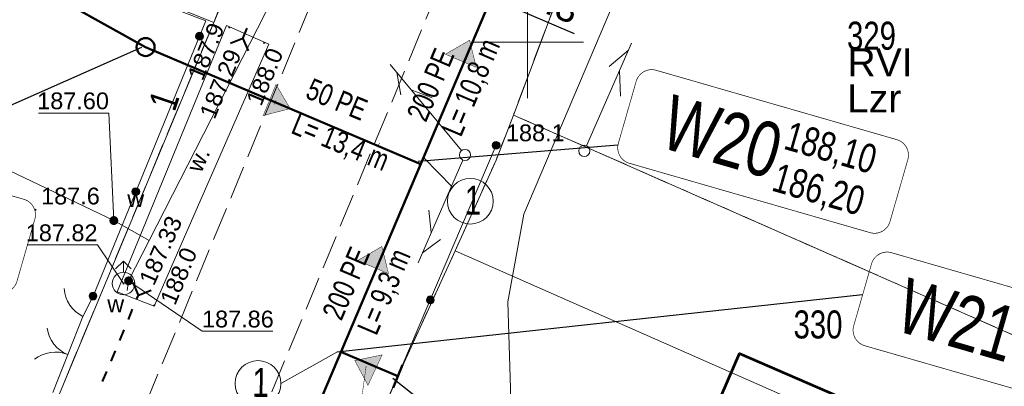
# Model space of a CAD drawing. Header units: metres. Extents: x 7482748 to 7484637, y 5684406 to 5687014.
# Tile 41 of 180: x 7483177 to 7483221, y 5685435 to 5685451. Entities that reach past the tile are written whole.
import ezdxf
from ezdxf.enums import TextEntityAlignment as Align
from ezdxf.lldxf.tags import DXFTag

# ---------------------------------------------------------------- set-up
doc = ezdxf.new("R2010")
doc.units = ezdxf.units.M
doc.header["$MEASUREMENT"] = 0
for name, pattern in [('1', [1.5, 1, -0.5]), ('KTJZ01_500', [2, 1.5, -0.5]), ('l217_500', [2, 1.5, -0.5]), ('l218_500', [1, 0.5, -0.5])]:
    doc.linetypes.add(name, pattern=pattern)
for name, color, linetype, lineweight in [('.domiar', 250, 'Continuous', 9), ('.ks tłoczny', 104, 'Continuous', 50), ('_Dzialki', 7, 'Continuous', 0), ('_Dzialki_opis', 7, 'Continuous', 0), ('_Kontury', 7, 'Continuous', 0), ('_Kontury_opis', 7, 'Continuous', 0), ('_Podzial_sekcyjny_krzyze', 7, '1', 13), ('_Uzytki', 7, 'Continuous', 0), ('_Uzytki_opis', 7, 'Continuous', 0), ('BUIB05_01', 7, 'Continuous', 40), ('EGB_Adres', 7, 'Continuous', 0), ('EGB_Budynek', 7, 'Continuous', 0), ('GES__SUSM04_01P', 7, 'Continuous', 13), ('GES__SUUS02_P', 7, 'Continuous', 13), ('GES__SUUS25_WP', 7, 'Continuous', 13), ('KTOK02', 7, 'KTOK02_500', 13), ('KTOK04', 7, 'KTOK04L_500', 13), ('KTOK05_01', 7, 'Continuous', 13), ('RTPW01_P', 7, 'Continuous', 0), ('RTPW02_P', 7, 'Continuous', 0), ('SUPT_L_0', 30, 'Continuous', 13)]:
    doc.layers.add(name, color=color, linetype=linetype, lineweight=lineweight)
for name, color, linetype, lineweight, true_color in [('.przyłącza', 32, 'Continuous', 50, 0xbd5e00), ('GES__SUPS01_08L', 5, 'Continuous', 13, 0x0000ff), ('GES__SUPS01_08P', 5, 'Continuous', 13, 0x0000ff), ('GES__SUPT_pL', 7, 'Continuous', 13, 0xff9100), ('GES__SUPW_01_pL', 5, 'Continuous', 13, 0x0000ff)]:
    doc.layers.add(name, color=color, linetype=linetype, lineweight=lineweight, true_color=true_color)
doc.layers.add('GES__SUPS01_08G', color=5, linetype='Continuous', lineweight=13, true_color=0x0000ff, transparency=0.25)
for name, color, linetype, lineweight, transparency in [('GES__SUUS_ET_08T', 7, 'Continuous', 13, 0.25), ('KTJZ01_O', 7, 'KTJZ01_500', 13, 0.5), ('PTRW02_O', 7, 'Continuous', 13, 0.5), ('PTRW02_T', 7, 'Continuous', 13, 0.25), ('RTPW01_G', 7, 'Continuous', 13, 0.25), ('RTPW02_G', 7, 'Continuous', 13, 0.25)]:
    doc.layers.add(name, color=color, linetype=linetype, lineweight=lineweight, transparency=transparency)
doc.layers.add('IS_kanalizacja_sanitarna', color=7, linetype='SOLID', true_color=0x000000)
doc.layers.add('IS_Opisy_działek_Net', color=7, linetype='SOLID', true_color=0x000000)
doc.layers.add('IS_Węzeł_sieci_kanalizacyjnej_-_opisy', color=7, linetype='Continuous')
doc.styles.get("Standard").update_dxf_attribs({"font": 'simplex.shx', "width": 0.75})
doc.styles.add('STYL_ARIAL', font='simplex.shx', dxfattribs={"width": 0.75, "oblique": 0.1})
doc.styles.add('Style-Arial', font='arial.ttf')
doc.linetypes.add('KTOK02_500', pattern='A,0.5,[117,IS_LineDef.shx,S=0.01,R=0,X=0,Y=0],0.5', length=1)
doc.linetypes.add('KTOK04L_500', pattern='A,0,[119,IS_LineDef.shx,S=0.01,R=0,X=0,Y=0],1', length=1)
tags = doc.linetypes.add('SOLID', pattern=[10, 10, 0]).pattern_tags.tags
tags[6:7] = [DXFTag(74, 4), DXFTag(75, 0), DXFTag(340, '0'), DXFTag(46, 0.0), DXFTag(50, 0.0), DXFTag(44, 0.0), DXFTag(45, 0.0)]
tags[4:5] = [DXFTag(74, 4), DXFTag(75, 0), DXFTag(340, '0'), DXFTag(46, 0.0), DXFTag(50, 0.0), DXFTag(44, 0.0), DXFTag(45, 0.0)]
doc.dimstyles.get("Standard").update_dxf_attribs({"dimtxt": 0.18, "dimasz": 0.18, "dimexe": 0.18, "dimexo": 0.0625, "dimgap": 0.09, "dimtad": 0, "dimtih": 1, "dimtoh": 1, "dimdec": 4, "dimzin": 0, "dimdsep": 46, "dimtxsty": 'Standard', "dimcen": 0.09, "dimadec": 0, "dimazin": 0, "dimtfac": 1, "dimtdec": 4, "dimtofl": 0, "dimtmove": 0, "dimatfit": 3, "dimfxl": 0, "dimtolj": 1, "dimtzin": 0, "dimarcsym": 0})

# ---------------------------------------------------------------- blocks, each defined once
blk = doc.blocks.new('SUPS01')
at = {"layer": 'GES__SUPS01_08P', "linetype": 'Continuous', "lineweight": 13}
h = blk.add_hatch(color=256, dxfattribs=at)
edge = h.paths.add_edge_path()
edge.add_arc((0, 0), 0.045, 0, 360)
blk = doc.blocks.new('SUSM04_01')
at = {"layer": 'GES__SUSM04_01P', "linetype": 'Continuous', "lineweight": 13}
blk.add_circle((0, 0), 0.25, dxfattribs=at)
blk = doc.blocks.new('SUUS02')
at = {"layer": 'GES__SUUS02_P', "linetype": 'Continuous', "lineweight": 13}
for p, q in [((0, 1), (-0.35, 0.65)), ((0, 0.5), (0, 1)), ((0, 1), (0.35, 0.65))]:
    blk.add_line(p, q, dxfattribs=at)
blk.add_circle((0, 0), 0.5, dxfattribs=at)
blk = doc.blocks.new('SUUS25_26')
at = {"layer": 'GES__SUUS25_WP', "linetype": 'Continuous', "lineweight": 13}
h = blk.add_hatch(color=256, dxfattribs=at)
edge = h.paths.add_edge_path()
edge.add_arc((0, 0), 0.2, 0, 360)
blk = doc.blocks.new('SUUS25_127')
at = {"layer": 'GES__SUUS25_WP', "linetype": 'Continuous', "lineweight": 13}
h = blk.add_hatch(color=256, dxfattribs=at)
edge = h.paths.add_edge_path()
edge.add_arc((0, 0), 0.2, 0, 360)
blk = doc.blocks.new('RTPW01')
at = {"layer": 'RTPW01_P', "linetype": 'Continuous', "lineweight": 0}
h = blk.add_hatch(color=256, dxfattribs=at)
edge = h.paths.add_edge_path()
edge.add_arc((0, 0), 0.045, 0, 360)
blk = doc.blocks.new('RTPW01_3')
at = {"layer": 'RTPW02_P', "linetype": 'Continuous', "lineweight": 0}
h = blk.add_hatch(color=256, dxfattribs=at)
edge = h.paths.add_edge_path()
edge.add_arc((0, 0), 0.045, 0, 360)
blk = doc.blocks.new('RTPW01_2')
at = {"layer": 'RTPW01_P', "linetype": 'Continuous', "lineweight": 0}
h = blk.add_hatch(color=256, dxfattribs=at)
edge = h.paths.add_edge_path()
edge.add_arc((0, 0), 0.045, 0, 360)
blk = doc.blocks.new('SUSM04_01_3')
at = {"layer": 'GES__SUSM04_01P', "linetype": 'Continuous', "lineweight": 13}
blk.add_circle((0, 0), 0.25, dxfattribs=at)
blk = doc.blocks.new('SUPT01_27')
at = {"layer": 'SUPT_L_0', "color": 30, "linetype": 'Continuous', "lineweight": 13}
blk.add_line((0.25, 0), (5.25, 0), dxfattribs=at)
at = {"layer": 'SUPT_L_0', "color": 30, "linetype": 'Continuous', "lineweight": 13, "flags": 128}
for points in [[(3.9, 0.5), (4.77, 0)], [(3.77, 0), (2.9, -0.5)]]:
    blk.add_lwpolyline(points, dxfattribs=at)
blk = doc.blocks.new('SUPT01_28')
at = {"layer": 'SUPT_L_0', "color": 30, "linetype": 'Continuous', "lineweight": 13}
blk.add_line((0.25, 0), (5.25, 0), dxfattribs=at)
at = {"layer": 'SUPT_L_0', "color": 30, "linetype": 'Continuous', "lineweight": 13, "flags": 128}
for points in [[(3.9, 0.5), (4.77, 0)], [(3.77, 0), (2.9, -0.5)]]:
    blk.add_lwpolyline(points, dxfattribs=at)
blk = doc.blocks.new('TerminatorOpen_0.5')
at = {"color": 0, "linetype": 'ByBlock', "lineweight": -2}
for q in [(-1, 0.25), (-1, 0), (-1, -0.25)]:
    blk.add_line((0, 0), q, dxfattribs=at)
blk = doc.blocks.new('*D532')
at = {"layer": '.domiar', "color": 0, "linetype": 'Continuous', "lineweight": -2, "transparency": 16777216}
for p, q in [((7483195.656, 5685453.11), (7483195.095, 5685453.349)), ((7483196.393, 5685453.284), (7483196.1, 5685452.595)), ((7483198.544, 5685452.37), (7483198.251, 5685451.681)), ((7483198.93, 5685451.719), (7483202.073, 5685450.383))]:
    blk.add_line(p, q, dxfattribs=at)
at = {"layer": 'Defpoints', "color": 0, "linetype": 'Continuous', "transparency": 16777216}
for p in [(7483196.51, 5685453.56), (7483198.661, 5685452.646), (7483198.368, 5685451.957)]:
    blk.add_point(p, dxfattribs=at)
at = {"layer": '.domiar', "color": 0, "linetype": 'Continuous', "lineweight": -2, "transparency": 16777216, "xscale": 0.61, "yscale": 0.61, "zscale": 0.61}
for p, rotation in [((7483196.217, 5685452.872), 336.9708537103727), ((7483198.368, 5685451.957), 156.9708537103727)]:
    blk.add_blockref('TerminatorOpen_0.5', p, dxfattribs=dict(at, rotation=rotation))
at = {"layer": '.domiar', "color": 0, "linetype": 'Continuous', "transparency": 16777216, "insert": (7483201.139, 5685451.772), "char_height": 1.2, "attachment_point": 5, "rotation": 336.9709, "style": 'Style-Arial'}
blk.add_mtext('\\A1;2.3', dxfattribs=at)

msp = doc.modelspace()

# ---------------------------------------------------------------- hatches: boundary and pattern name
at = {"layer": 'IS_kanalizacja_sanitarna', "linetype": 'Continuous', "ltscale": 0.01}
for points in [[(7483197.40746, 5685450.08222), (7483196.32563, 5685449.45601), (7483197.70571, 5685448.86832)], [(7483189.3922, 5685447.02816), (7483188.75411, 5685448.10302), (7483188.18167, 5685446.71655)], [(7483193.48538, 5685440.87183), (7483192.40355, 5685440.24562), (7483193.78363, 5685439.65794)], [(7483192.27505, 5685435.78048), (7483192.86411, 5685434.67798), (7483193.49838, 5685436.03728)]]:
    msp.add_hatch(color=256, dxfattribs=at).paths.add_polyline_path(points)
at = {"layer": 'KTOK05_01', "linetype": 'Continuous', "lineweight": 13}
h = msp.add_hatch(color=256, dxfattribs=at)
edge = h.paths.add_edge_path()
edge.add_arc((7483185.33511, 5685450.25529), 0.175, 0, 360)
h = msp.add_hatch(color=256, dxfattribs=at)
edge = h.paths.add_edge_path()
edge.add_arc((7483198.59, 5685445.39), 0.175, 0, 360)
h = msp.add_hatch(color=256, dxfattribs=at)
edge = h.paths.add_edge_path()
edge.add_arc((7483182.48942, 5685443.31612), 0.175, 0, 360)
h = msp.add_hatch(color=256, dxfattribs=at)
edge = h.paths.add_edge_path()
edge.add_arc((7483180.58, 5685438.66), 0.175, 0, 360)
h = msp.add_hatch(color=256, dxfattribs=at)
edge = h.paths.add_edge_path()
edge.add_arc((7483195.65057, 5685438.49002), 0.175, 0, 360)

# ---------------------------------------------------------------- linework, layer by layer
at = {"layer": '.domiar', "linetype": 'Continuous'}
for points in [[(7483195.35751, 5685444.825), (7483196.63491, 5685443.52643)], [(7483191.47607, 5685436.15329), (7483188.97072, 5685434.75995)]]:
    msp.add_lwpolyline(points, dxfattribs=at)
for centre in [(7483197.43667, 5685442.89384), (7483187.94945, 5685434.75995)]:
    msp.add_circle(centre, 1.02127, dxfattribs=at)
at = {"layer": '.ks tłoczny', "color": 111, "linetype": 'Continuous', "true_color": 0x70ffb8}
for points in [[(7483214.66497, 5685493.82534), (7483201.68289, 5685459.75488), (7483187.06249, 5685425.36005)], [(7483182.92832, 5685449.77493), (7483195.21973, 5685444.55015)]]:
    msp.add_lwpolyline(points, dxfattribs=at)
at = {"layer": '.ks tłoczny', "linetype": 'Continuous'}
for points in [[(7483194.19993, 5685435.08479), (7483191.65592, 5685436.16619)], [(7483194.41434, 5685435.5911), (7483193.98417, 5685434.56025)]]:
    msp.add_lwpolyline(points, dxfattribs=at)
msp.add_circle((7483182.92832, 5685449.77493), 0.4, dxfattribs=at)
at = {"layer": '.przyłącza', "linetype": 'Continuous'}
msp.add_lwpolyline([(7483182.92832, 5685449.77493), (7483176.06, 5685453.6)], dxfattribs=at)
at = {"layer": '_Dzialki', "color": 96, "linetype": 'Continuous', "true_color": 0x008000, "flags": 128}
for points in [[(7483196.81, 5685476.83), (7483185.97, 5685450.87)], [(7483185.97, 5685450.87), (7483153.56, 5685463.9)], [(7483199.36, 5685446.74), (7483204.33, 5685459.95)], [(7483185.97, 5685450.87), (7483177.75, 5685431.11)], [(7483198.59, 5685444.73), (7483199.36, 5685446.74)], [(7483226.61, 5685434.76), (7483199.36, 5685446.74)], [(7483196.76, 5685440.68), (7483198.59, 5685444.73)], [(7483193.85, 5685434.32), (7483196.76, 5685440.68)], [(7483224.49, 5685428.47), (7483196.76, 5685440.68)]]:
    msp.add_lwpolyline(points, dxfattribs=at)
at = {"layer": '_Kontury', "color": 96, "linetype": 'l217_500', "true_color": 0x008000, "flags": 128}
for points in [[(7483185.97, 5685450.87), (7483196.81, 5685476.83)], [(7483204.33, 5685459.95), (7483199.36, 5685446.74)], [(7483177.75, 5685431.11), (7483185.97, 5685450.87)], [(7483199.36, 5685446.74), (7483226.61, 5685434.76)]]:
    msp.add_lwpolyline(points, dxfattribs=at)
at = {"layer": '_Podzial_sekcyjny_krzyze', "linetype": 'Continuous'}
for p, q in [((7483200, 5685447.5), (7483200, 5685452.5)), ((7483197.5, 5685450), (7483202.5, 5685450))]:
    msp.add_line(p, q, dxfattribs=at)
at = {"layer": '_Uzytki', "color": 96, "linetype": 'l218_500', "true_color": 0x008000, "flags": 128}
for points in [[(7483185.97, 5685450.87), (7483196.81, 5685476.83)], [(7483204.33, 5685459.95), (7483199.36, 5685446.74)], [(7483177.75, 5685431.11), (7483185.97, 5685450.87)], [(7483199.36, 5685446.74), (7483198.59, 5685444.73)], [(7483226.61, 5685434.76), (7483199.36, 5685446.74)], [(7483198.59, 5685444.73), (7483196.76, 5685440.68)], [(7483196.76, 5685440.68), (7483193.85, 5685434.32)]]:
    msp.add_lwpolyline(points, dxfattribs=at)
at = {"layer": 'BUIB05_01', "linetype": 'Continuous', "lineweight": 40}
for p, q in [((7483187.28, 5685450.16), (7483187.47, 5685450.62)), ((7483187.28, 5685450.16), (7483186.72, 5685449.93)), ((7483187.28, 5685450.16), (7483187.51, 5685449.6)), ((7483182.61, 5685438.7), (7483182.38, 5685439.26)), ((7483182.54, 5685438.53), (7483182.61, 5685438.7)), ((7483182.61, 5685438.7), (7483183.17, 5685438.93)), ((7483182.16, 5685437.61), (7483182.35, 5685438.07)), ((7483181.77, 5685436.68), (7483181.97, 5685437.15)), ((7483181.39, 5685435.76), (7483181.58, 5685436.22)), ((7483181.01, 5685434.84), (7483181.2, 5685435.3))]:
    msp.add_line(p, q, dxfattribs=at)
at = {"layer": 'EGB_Budynek', "color": 7, "linetype": 'Continuous', "lineweight": 53, "flags": 128}
msp.add_lwpolyline([(7483220.77, 5685431.2), (7483217.42, 5685423.45), (7483213.45, 5685425.16), (7483212.39, 5685422.68), (7483205.06, 5685425.91), (7483206.11, 5685428.34), (7483209.46, 5685436.09), (7483220.77, 5685431.2)], dxfattribs=at)
at = {"layer": 'GES__SUPS01_08L', "linetype": 'Continuous', "lineweight": 13, "flags": 128}
for points in [[(7483181.51, 5685442.03), (7483181.29, 5685446.83), (7483178.14, 5685446.83)], [(7483181.94, 5685439.22), (7483180.78, 5685440.94), (7483177.63, 5685440.94)], [(7483182.17, 5685439.34), (7483185.45, 5685437.09), (7483188.61, 5685437.09)]]:
    msp.add_lwpolyline(points, dxfattribs=at)
at = {"layer": 'GES__SUPT_pL', "linetype": 'Continuous', "lineweight": 13, "flags": 128}
msp.add_lwpolyline([(7483148.69, 5685312.88), (7483161.1, 5685348.44), (7483168.23, 5685363.79), (7483176.43, 5685380.48), (7483186.07, 5685399.68), (7483192.69, 5685416.39), (7483196.87, 5685423.32), (7483199.27, 5685433.57), (7483199.12, 5685438.4), (7483199.83, 5685442.31), (7483211.12, 5685468.87), (7483215.21, 5685474)], dxfattribs=at)
at = {"layer": 'GES__SUPW_01_pL', "linetype": 'Continuous', "lineweight": 13}
for p, q in [((7483181.94, 5685439.22), (7483182.17, 5685439.34)), ((7483182.17, 5685439.34), (7483182.1, 5685438.91))]:
    msp.add_line(p, q, dxfattribs=at)
at = {"layer": 'GES__SUPW_01_pL', "linetype": 'Continuous', "lineweight": 13, "flags": 128}
for points in [[(7483182.17, 5685439.34), (7483183.09, 5685441.14), (7483193.13, 5685460.78), (7483205.71, 5685492.23), (7483212.43, 5685510.5), (7483219.01, 5685533.09), (7483163.74, 5685560.03), (7483156.82, 5685563.04)], [(7483163.61, 5685452.82), (7483162.96, 5685453.01), (7483162.51, 5685451.1), (7483181.51, 5685442.03), (7483183.09, 5685441.14)]]:
    msp.add_lwpolyline(points, dxfattribs=at)
at = {"layer": 'IS_kanalizacja_sanitarna', "linetype": 'Continuous', "ltscale": 0.01, "const_width": 0.02}
for points in [[(7483197.40746, 5685450.08222), (7483196.32563, 5685449.45601), (7483197.70571, 5685448.86832), (7483197.40746, 5685450.08222)], [(7483189.3922, 5685447.02816), (7483188.75411, 5685448.10302), (7483188.18167, 5685446.71655), (7483189.3922, 5685447.02816)], [(7483188.67981, 5685447.2141), (7483188.75613, 5685447.39897)], [(7483193.30138, 5685445.30594), (7483193.37771, 5685445.49081)], [(7483193.48538, 5685440.87183), (7483192.40355, 5685440.24562), (7483193.78363, 5685439.65794), (7483193.48538, 5685440.87183)], [(7483192.27505, 5685435.78048), (7483192.86411, 5685434.67798), (7483193.49838, 5685436.03728), (7483192.27505, 5685435.78048)]]:
    msp.add_lwpolyline(points, dxfattribs=at)
at = {"layer": 'IS_Opisy_działek_Net', "linetype": 'Continuous', "ltscale": 0.01, "const_width": 0.02}
msp.add_lwpolyline([(7483192.78403, 5685435.54298), (7483191.33041, 5685425.00479), (7483196.86557, 5685423.41119)], dxfattribs=at)
at = {"layer": 'IS_Węzeł_sieci_kanalizacyjnej_-_opisy', "color": 18, "linetype": 'SOLID', "ltscale": 0.01, "true_color": 0x000000}
for points in [[(7483171.37942, 5685444.73882), (7483182.7572, 5685449.76762)], [(7483204.03329, 5685445.39211), (7483195.1029, 5685444.67032)], [(7483214.96727, 5685438.71857), (7483191.47607, 5685436.15329)], [(7483201.74883, 5685428.82315), (7483193.98022, 5685434.98482)]]:
    msp.add_lwpolyline(points, dxfattribs=at)
at = {"layer": 'IS_Węzeł_sieci_kanalizacyjnej_-_opisy', "color": 18, "linetype": 'SOLID', "ltscale": 0.01, "true_color": 0x000000, "const_width": 0.03}
for points in [[(7483204.54523, 5685444.58758), (7483215.29843, 5685441.49166, 0.414214), (7483216.18953, 5685441.98436), (7483216.98633, 5685444.75194, 0.414214), (7483216.49364, 5685445.64303), (7483205.74043, 5685448.73895, 0.414214), (7483204.84934, 5685448.24626), (7483204.05253, 5685445.47868, 0.414214), (7483204.54523, 5685444.58758)], [(7483164.07727, 5685442.34568), (7483176.29114, 5685438.82922, 0.414214), (7483177.18224, 5685439.32192), (7483177.97905, 5685442.0895, 0.414214), (7483177.48635, 5685442.9806), (7483165.27248, 5685446.49705, 0.414214), (7483164.38138, 5685446.00435), (7483163.58458, 5685443.23677, 0.414214), (7483164.07727, 5685442.34568)], [(7483215.06156, 5685436.44368), (7483225.81477, 5685433.34777, 0.414214), (7483226.70586, 5685433.84046), (7483227.50267, 5685436.60804, 0.414214), (7483227.00997, 5685437.49914), (7483216.25677, 5685440.59505, 0.414214), (7483215.36567, 5685440.10236), (7483214.56887, 5685437.33478, 0.414214), (7483215.06156, 5685436.44368)]]:
    msp.add_lwpolyline(points, format="xyb", dxfattribs=at)
at = {"layer": 'KTJZ01_O', "linetype": 'KTJZ01_500', "lineweight": 13, "flags": 128}
for points in [[(7483221.07, 5685563.87), (7483222.18, 5685542.46), (7483221.53, 5685535.26), (7483216.87, 5685514.67), (7483204.85, 5685486.19), (7483191.59, 5685454.78), (7483151.63, 5685358.17), (7483113.66, 5685267.56), (7483106.87, 5685251.95), (7483101.26, 5685234.59), (7483099.86, 5685220.3), (7483103.41, 5685118.86), (7483107.96, 5684987.3)], [(7483113.97, 5684956.93), (7483112.85, 5684988.18), (7483108.34, 5685118.98), (7483104.76, 5685219.9), (7483106.05, 5685233.41), (7483111.87, 5685250.71), (7483118.32, 5685265.73), (7483156.33, 5685356.56), (7483196.51, 5685453.56), (7483209.55, 5685484.36), (7483221.55, 5685513.06), (7483221.82, 5685513.58), (7483222.2, 5685514.44), (7483222.44, 5685514.98)]]:
    msp.add_lwpolyline(points, dxfattribs=at)
at = {"layer": 'KTOK02', "linetype": 'Continuous', "lineweight": 13}
msp.add_line((7483178.78, 5685434.35), (7483180.13, 5685437.75), dxfattribs=at)
for centre, start, end in [((7483180.01, 5685437.44), 188.34, 248.34), ((7483178.9, 5685434.66), 68.34, 128.34)]:
    msp.add_arc(centre, 1.5, start, end, dxfattribs=at)
at = {"layer": 'KTOK04', "linetype": 'Continuous', "lineweight": 13}
msp.add_line((7483180.13, 5685437.75), (7483180.58, 5685438.66), dxfattribs=at)
msp.add_arc((7483180.79, 5685439.09), 1.5, 183.69, 243.69, dxfattribs=at)
at = {"layer": 'KTOK05_01', "linetype": 'Continuous', "lineweight": 13}
msp.add_line((7483198.59, 5685445.39), (7483193.61, 5685433.7), dxfattribs=at)
at = {"layer": 'KTOK05_01', "linetype": 'Continuous', "lineweight": 13, "flags": 128}
msp.add_lwpolyline([(7483164.92, 5685490.05), (7483155.27, 5685478.64), (7483151.08, 5685464.58), (7483155.01, 5685463.16), (7483183.7, 5685451.67), (7483185.62, 5685450.95), (7483180.58, 5685438.66)], dxfattribs=at)
at = {"layer": 'KTOK05_01', "linetype": 'Continuous', "lineweight": 13}
for centre in [(7483185.34, 5685450.26), (7483198.59, 5685445.39), (7483182.49, 5685443.32), (7483180.58, 5685438.66), (7483195.65, 5685438.49)]:
    msp.add_circle(centre, 0.175, dxfattribs=at)
at = {"layer": 'PTRW02_O', "linetype": 'Continuous', "lineweight": 13, "flags": 128}
msp.add_lwpolyline([(7483188.44, 5685449.91), (7483186.55, 5685450.74), (7483181.66, 5685438.85), (7483183.31, 5685438.21), (7483188.44, 5685449.91)], close=True, dxfattribs=at)
at = {"layer": 'SUPT_L_0', "linetype": 'Continuous'}
for p, q in [((7483204.64, 5685449.95), (7483202.63, 5685445.37)), ((7483204.5, 5685449.63), (7483203.64, 5685448.91)), ((7483204.1, 5685448.71), (7483204.15, 5685447.59))]:
    msp.add_line(p, q, dxfattribs=at)

# ---------------------------------------------------------------- block references
at = {"layer": 'GES__SUPS01_08P', "linetype": 'Continuous', "lineweight": 13}
for p in [(7483181.51, 5685442.03), (7483181.94, 5685439.22), (7483182.17, 5685439.34)]:
    msp.add_blockref('SUPS01', p, dxfattribs=at)
at = {"layer": 'GES__SUSM04_01P', "linetype": 'Continuous', "lineweight": 13, "rotation": 270}
msp.add_blockref('SUSM04_01_3', (7483197.2, 5685444.96), dxfattribs=at)
at = {"layer": 'GES__SUSM04_01P', "linetype": 'Continuous', "lineweight": 13}
msp.add_blockref('SUSM04_01', (7483202.53, 5685445.14), dxfattribs=at)
at = {"layer": 'GES__SUUS02_P', "linetype": 'Continuous', "lineweight": 13}
msp.add_blockref('SUUS02', (7483181.94, 5685439.22), dxfattribs=at)
at = {"layer": 'GES__SUUS25_WP', "linetype": 'Continuous', "lineweight": 13, "rotation": 331.35}
msp.add_blockref('SUUS25_127', (7483181.51, 5685442.03), dxfattribs=at)
at = {"layer": 'GES__SUUS25_WP', "linetype": 'Continuous', "lineweight": 13}
msp.add_blockref('SUUS25_26', (7483182.17, 5685439.34), dxfattribs=at)
at = {"layer": 'RTPW01_P', "linetype": 'Continuous', "lineweight": 0}
for name, p in [('RTPW01', (7483186.67, 5685450.65)), ('RTPW01', (7483188.22, 5685449.96)), ('RTPW01', (7483198.59, 5685445.39)), ('RTPW01_2', (7483178.01, 5685442.51)), ('RTPW01', (7483183.32, 5685438.25))]:
    msp.add_blockref(name, p, dxfattribs=at)
at = {"layer": 'RTPW02_P', "linetype": 'Continuous', "lineweight": 0}
for p in [(7483187.28, 5685450.16), (7483182.61, 5685438.7)]:
    msp.add_blockref('RTPW01_3', p, dxfattribs=at)
at = {"layer": 'SUPT_L_0', "color": 30, "linetype": 'Continuous', "lineweight": 13}
for name, rotation in [('SUPT01_28', 129.65), ('SUPT01_27', 246.48)]:
    msp.add_blockref(name, (7483197.2, 5685444.96), dxfattribs=dict(at, rotation=rotation))

# ---------------------------------------------------------------- texts
at = {"layer": '_Dzialki_opis', "color": 96, "true_color": 0x008000, "char_height": 1.25, "attachment_point": 7, "line_spacing_factor": 0.6, "style": 'STYL_ARIAL'}
for s, insert in [('\\fArial|b0|i0|c238238|p39;329', (7483214.27, 5685449.64)), ('\\fArial|b0|i0|c238238|p39;330', (7483211.88, 5685436.75))]:
    msp.add_mtext(s, dxfattribs=dict(at, insert=insert))
at = {"layer": '_Kontury_opis', "color": 96, "linetype": 'Continuous', "lineweight": 13, "true_color": 0x008000, "style": 'Style-Arial'}
msp.add_text('RVI', height=1.25, dxfattribs=at).set_placement((7483214.29, 5685448.47))
at = {"layer": '_Uzytki_opis', "color": 96, "linetype": 'Continuous', "lineweight": 13, "true_color": 0x008000, "style": 'Style-Arial'}
msp.add_text('Lzr', height=1.25, dxfattribs=at).set_placement((7483214.27, 5685446.86))
at = {"layer": 'EGB_Adres', "insert": (7483183.04, 5685447.25), "char_height": 1.25, "attachment_point": 1, "rotation": 71.384308, "line_spacing_factor": 0.6, "style": 'STYL_ARIAL'}
msp.add_mtext('\\fArial|b0|i0|c238238|p39;1 ', dxfattribs=at)
at = {"layer": 'GES__SUPS01_08G', "linetype": 'Continuous', "lineweight": 13, "style": 'Style-Arial'}
for s, p in [('187.60', (7483181.29, 5685447)), ('187.82', (7483180.78, 5685441.11))]:
    msp.add_text(s, height=0.75, dxfattribs=at).set_placement(p, align=Align.RIGHT)
msp.add_text('187.86', height=0.75, dxfattribs=at).set_placement((7483185.45, 5685437.26))
at = {"layer": 'GES__SUUS_ET_08T', "linetype": 'Continuous', "lineweight": 13, "style": 'Style-Arial'}
msp.add_text('w', height=0.75, dxfattribs=at).set_placement((7483182.11, 5685442.63))
msp.add_text('w', height=0.75, dxfattribs=at).set_placement((7483181.97, 5685438.69), align=Align.TOP_RIGHT)
at = {"layer": 'IS_Opisy_działek_Net', "linetype": 'Continuous', "ltscale": 0.01}
for s, insert, char_height, attachment_point, rotation in [('{\\fArial|b0|i0|c238|p34;50 PE}', (7483190.01414, 5685447.5104), 0.9648, 7, 337.538549), ('\\fArial|b0|i0;L= 10,8 m', (7483196.12777, 5685446.09236), 0.9648, 1, 66.938549), ('{\\fArial|b0|i0|c238|p34;200 PE}', (7483195.46531, 5685446.3744), 0.9648, 7, 66.938549), ('\\fArial|b0|i0;L= 13,4 m', (7483189.73906, 5685446.84502), 0.9648, 1, 337.538549), ('{\\fArial|b0|i0|c238|p34;1}', (7483197.18826, 5685443.58639), 1.2888, 1, 359.404696), ('{\\fArial|b0|i0|c238|p34;200 PE}', (7483191.69113, 5685437.51133), 0.9648, 7, 66.938549), ('\\fArial|b0|i0;L= 9,3 m', (7483192.35359, 5685437.22929), 0.9648, 1, 66.938549), ('{\\fArial|b0|i0|c238|p34;1}', (7483187.70104, 5685435.4525), 1.2888, 1, 359.404696)]:
    msp.add_mtext(s, dxfattribs=dict(at, insert=insert, char_height=char_height, attachment_point=attachment_point, rotation=rotation))
at = {"layer": 'IS_Węzeł_sieci_kanalizacyjnej_-_opisy', "color": 18, "linetype": 'SOLID', "ltscale": 0.01, "true_color": 0x000000}
for s, insert, char_height, attachment_point, rotation in [('\\fArial|b0|i0;W20', (7483210.87423, 5685443.83559), 2.448, 9, 343.938549), ('{\\fArial|b0|i0|c238|p34;LEGENDA:\\Pprojektowana kanalizacja ciśnieniowa - metoda wykopowa\\Pprojektowana kanalizacja ciśnieniowa - metoda bezwykopowa\\Pprojektowane przyłącze grawitacyjne - metoda wykopowa\\Pprojektowane przyłącze grawitacyjne - metoda bezwykopowa\\Pprojektowane przyłącze ciśnieniowe - metoda wykopowa\\Pprojektowane przyłącze ciśnieniowe - metoda bezwykopowa\\Pprojektowana kanalizacja sanitarna - Etap I\\Pprojektowana kanalizacja deszczowa - Etap I\\P\\Pprojektowane urządzenie zbiornikowo - tłoczne DN800 PE\\P\\Pprojektowana studnia kanalizacyjna DN630 PVC\\P\\Pprojektowana pompownia ścieków P1  (etap II)\\P\\Pprojektowany korek DN50 (do granicy działki)\\P\\Pprojektowany trójnik DN200/DN50}', (7483265.4756, 5685400.39731), 1.2888, 7, 73.605413), ('\\fArial|b0|i0;188,10', (7483211.3176, 5685445.01413), 1.2888, 7, 343.938549), ('\\fArial|b0|i0;186,20', (7483211.20405, 5685444.61975), 1.2888, 1, 343.938549), ('\\fArial|b0|i0;187,80', (7483172.31031, 5685442.35169), 1.2888, 7, 343.938549), ('\\fArial|b0|i0;W21', (7483221.39056, 5685435.6917), 2.448, 9, 343.938549)]:
    msp.add_mtext(s, dxfattribs=dict(at, insert=insert, char_height=char_height, attachment_point=attachment_point, rotation=rotation))
at = {"layer": 'PTRW02_T', "linetype": 'Continuous', "lineweight": 13, "style": 'Style-Arial'}
msp.add_text('w.', height=0.75, rotation=66.32, dxfattribs=at).set_placement((7483185.28, 5685444.75), align=Align.MIDDLE_CENTER)
at = {"layer": 'RTPW01_G', "linetype": 'Continuous', "lineweight": 13, "style": 'Style-Arial'}
msp.add_text('187.9', height=0.75, rotation=67.62, dxfattribs=at).set_placement((7483186.47, 5685450.65), align=Align.RIGHT)
msp.add_text('188.0', height=0.75, rotation=67.29, dxfattribs=at).set_placement((7483188.41, 5685449.81), align=Align.TOP_RIGHT)
for s, p in [('188.1', (7483199.03, 5685445.57)), ('187.6', (7483178.26, 5685442.75))]:
    msp.add_text(s, height=0.75, dxfattribs=at).set_placement(p)
msp.add_text('188.0', height=0.75, rotation=67.29, dxfattribs=at).set_placement((7483183.55, 5685438.49), align=Align.TOP_LEFT)
at = {"layer": 'RTPW02_G', "linetype": 'Continuous', "lineweight": 13, "style": 'Style-Arial'}
for s, rotation, p in [('187.29', 67.64, (7483186.01, 5685446.51)), ('187.33', 66.32, (7483183.3, 5685439.08))]:
    msp.add_text(s, height=0.75, rotation=rotation, dxfattribs=at).set_placement(p)

# ---------------------------------------------------------------- dimensions: what is measured, and where the dimension line sits
at = {"layer": '.domiar', "color": 7, "linetype": 'Continuous'}
dim = msp.add_aligned_dim(p1=(7483196.51, 5685453.56), p2=(7483198.66095, 5685452.64569), distance=-0.74811, dimstyle='Standard', override={"dimtxt": 1.2, "dimasz": 0.61, "dimexe": 0.3, "dimexo": 0.3, "dimgap": 0.3, "dimtad": 1, "dimtih": 0, "dimtoh": 0, "dimdec": 1, "dimzin": 11, "dimdsep": 0, "dimtxsty": 'Style-Arial', "dimblk": 'TerminatorOpen_0.5', "dimadec": 4, "dimazin": 3, "dimtdec": 1, "dimatfit": 1, "dimldrblk": 'TerminatorOpen_0.5', "dimfrac": 2, "dimtzin": 11}, dxfattribs=at)
dim.commit()
dim.dimension.update_dxf_attribs({"geometry": '*D532', "text_midpoint": (7483201.13908, 5685451.77157)})

doc.saveas('drawing.dxf')
